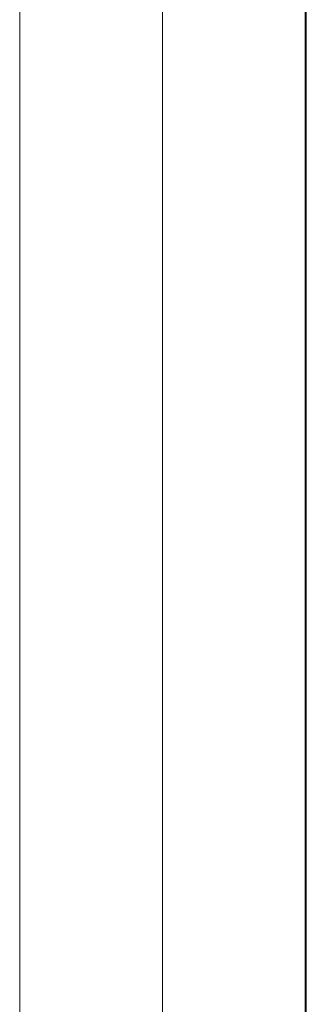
# Model space of a CAD drawing. Header units: inches. Extents: x 1 to 669, y 0 to 417.
# Tile 104 of 256: x 51.4545 to 51.5087, y 376.1078 to 376.2942. Entities that reach past the tile are written whole.
import ezdxf

# ---------------------------------------------------------------- set-up
doc = ezdxf.new("R2010")
doc.units = ezdxf.units.IN
doc.header["$LTSCALE"] = 12
doc.header["$MEASUREMENT"] = 0
doc.layers.add('X', color=1, linetype='CONTINUOUS')

msp = doc.modelspace()

# ---------------------------------------------------------------- linework, layer by layer
at = {"layer": 'X', "lineweight": 0}
for p, q in [((51.45455, 374.70295), (51.45455, 377.62795)), ((51.48155, 377.62795), (51.48155, 374.70295)), ((51.48155, 374.70295), (51.48155, 377.62795)), ((51.50855, 377.62795), (51.50855, 374.70295)), ((51.50873, 375.47457), (51.50873, 376.85657))]:
    msp.add_line(p, q, dxfattribs=at)

doc.saveas('drawing.dxf')
